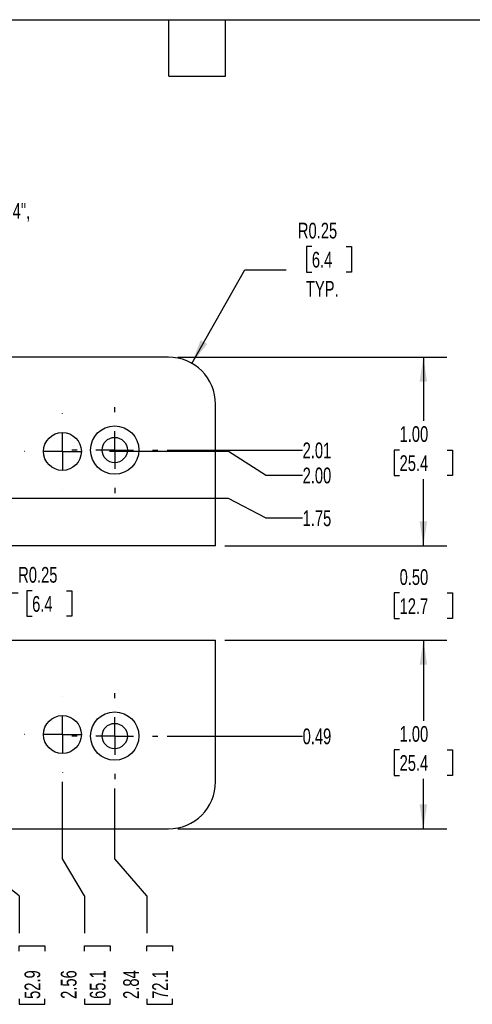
# Model space of a CAD drawing. Header units: inches. Extents: x 0.5 to 21.5, y 0.5 to 16.5.
# Tile 3 of 4: x 9.1 to 13.9, y 6.1 to 16.5. Entities that reach past the tile are written whole.
import ezdxf

# ---------------------------------------------------------------- set-up
doc = ezdxf.new("R2010")
doc.units = ezdxf.units.IN
doc.header["$LTSCALE"] = 2
doc.header["$MEASUREMENT"] = 0
doc.linetypes.add('CENTERX2', pattern=[0.8, 0.5, -0.1, 0.1, -0.1])
doc.layers.add('CENTER', color=40, linetype='CENTERX2')
doc.layers.add('DIMENSIONS', color=140, linetype='Continuous', lineweight=25)
doc.layers.add('TEXT', color=140, linetype='Continuous', lineweight=25)
doc.styles.add('SLDTEXTSTYLE0', font='TXT', dxfattribs={"width": 0.7})
doc.dimstyles.new('SLDDIMSTYLE10', dxfattribs={"dimtxt": 0.169922, "dimasz": 0.26, "dimexe": 0, "dimexo": 0.0625, "dimgap": 0.04248, "dimtad": 0, "dimtih": 1, "dimtoh": 1, "dimlfac": 0.5, "dimrnd": 1e-09, "dimdsep": 46, "dimtxsty": 'SLDTEXTSTYLE0', "dimsah": 1, "dimcen": 0, "dimadec": 0, "dimazin": 2, "dimtfac": 1, "dimtofl": 0, "dimtmove": 0, "dimatfit": 3, "dimfxl": 0, "dimfrac": 2, "dimtolj": 1, "dimtzin": 12, "dimarcsym": 0})
doc.dimstyles.new('SLDDIMSTYLE11', dxfattribs={"dimtxt": 0.169922, "dimasz": 0.26, "dimexe": 0, "dimexo": 0.0625, "dimgap": 0.04248, "dimtad": 0, "dimtih": 1, "dimtoh": 1, "dimlfac": 0.5, "dimrnd": 1e-09, "dimzin": 12, "dimdsep": 46, "dimtxsty": 'SLDTEXTSTYLE0', "dimsah": 1, "dimcen": 0, "dimadec": 0, "dimazin": 3, "dimtfac": 1, "dimtofl": 0, "dimtmove": 0, "dimatfit": 3, "dimfxl": 0, "dimfrac": 2, "dimtolj": 1, "dimtzin": 12, "dimarcsym": 0})
doc.dimstyles.new('SLDDIMSTYLE3', dxfattribs={"dimtxt": 0.169922, "dimasz": 0.26, "dimexe": 0, "dimexo": 0.0625, "dimgap": 0.04248, "dimtad": 0, "dimtih": 1, "dimtoh": 1, "dimlfac": 0.5, "dimrnd": 1e-09, "dimzin": 12, "dimdsep": 46, "dimtxsty": 'SLDTEXTSTYLE0', "dimblk1": 'NONE', "dimblk2": 'NONE', "dimsah": 1, "dimcen": 0.09, "dimadec": 0, "dimazin": 3, "dimtfac": 1, "dimtofl": 0, "dimtmove": 0, "dimatfit": 3, "dimldrblk": 'NONE', "dimfxl": 0, "dimfrac": 2, "dimtolj": 1, "dimtzin": 12, "dimarcsym": 0})
doc.dimstyles.new('SLDDIMSTYLE4', dxfattribs={"dimtxt": 0.169922, "dimasz": 0.26, "dimexe": 0, "dimexo": 0.0625, "dimgap": 0.04248, "dimtad": 0, "dimtih": 1, "dimtoh": 1, "dimlfac": 0.5, "dimrnd": 1e-09, "dimdsep": 46, "dimtxsty": 'SLDTEXTSTYLE0', "dimblk1": 'NONE', "dimblk2": 'NONE', "dimsah": 1, "dimcen": 0.09, "dimadec": 0, "dimazin": 2, "dimtfac": 1, "dimtofl": 0, "dimtmove": 0, "dimatfit": 3, "dimldrblk": 'NONE', "dimfxl": 0, "dimfrac": 2, "dimtolj": 1, "dimtzin": 12, "dimarcsym": 0})
doc.dimstyles.new('SLDDIMSTYLE5', dxfattribs={"dimtxt": 0.169922, "dimasz": 0.26, "dimexe": 0, "dimexo": 0.0625, "dimgap": 0.04248, "dimtad": 0, "dimtih": 1, "dimtoh": 1, "dimlfac": 0.5, "dimrnd": 1e-09, "dimzin": 12, "dimdsep": 46, "dimtxsty": 'SLDTEXTSTYLE0', "dimblk1": 'NONE', "dimblk2": 'NONE', "dimsah": 1, "dimcen": 0.09, "dimadec": 0, "dimazin": 3, "dimtfac": 1, "dimtofl": 0, "dimtmove": 0, "dimatfit": 3, "dimldrblk": 'NONE', "dimfxl": 0, "dimfrac": 2, "dimtolj": 1, "dimtzin": 12, "dimarcsym": 0})
doc.dimstyles.new('SLDDIMSTYLE6', dxfattribs={"dimtxt": 0.169922, "dimasz": 0.26, "dimexe": 0, "dimexo": 0.0625, "dimgap": 0.04248, "dimtad": 0, "dimtih": 1, "dimtoh": 1, "dimlfac": 0.5, "dimrnd": 1e-09, "dimzin": 4, "dimdsep": 46, "dimtxsty": 'SLDTEXTSTYLE0', "dimblk1": 'NONE', "dimblk2": 'NONE', "dimsah": 1, "dimcen": 0.09, "dimadec": 0, "dimazin": 1, "dimtfac": 1, "dimtofl": 0, "dimtmove": 0, "dimatfit": 3, "dimldrblk": 'NONE', "dimfxl": 0, "dimfrac": 2, "dimtolj": 1, "dimtzin": 12, "dimarcsym": 0})
doc.dimstyles.new('SLDDIMSTYLE7', dxfattribs={"dimtxt": 0.169922, "dimasz": 0.26, "dimexe": 0, "dimexo": 0.0625, "dimgap": 0.04248, "dimtad": 0, "dimtih": 1, "dimtoh": 1, "dimlfac": 0.5, "dimrnd": 1e-09, "dimzin": 4, "dimdsep": 46, "dimtxsty": 'SLDTEXTSTYLE0', "dimsah": 1, "dimcen": 0.09, "dimadec": 0, "dimazin": 1, "dimtfac": 1, "dimtofl": 0, "dimtmove": 0, "dimatfit": 3, "dimfxl": 0, "dimfrac": 2, "dimtolj": 1, "dimtzin": 12, "dimarcsym": 0})
doc.dimstyles.new('SLDDIMSTYLE8', dxfattribs={"dimtxt": 0.169922, "dimasz": 0.26, "dimexe": 0, "dimexo": 0.0625, "dimgap": 0.04248, "dimtad": 0, "dimtih": 1, "dimtoh": 1, "dimlfac": 0.5, "dimrnd": 1e-09, "dimzin": 0, "dimdsep": 46, "dimtxsty": 'SLDTEXTSTYLE0', "dimsah": 1, "dimcen": 0.09, "dimadec": 0, "dimazin": 0, "dimtfac": 1, "dimtmove": 0, "dimatfit": 0, "dimfxl": 0, "dimfrac": 2, "dimtolj": 1, "dimtzin": 12, "dimarcsym": 0})
doc.dimstyles.new('SLDDIMSTYLE9', dxfattribs={"dimtxt": 0.169922, "dimasz": 0.26, "dimexe": 0, "dimexo": 0.0625, "dimgap": 0.04248, "dimtad": 0, "dimtih": 1, "dimtoh": 1, "dimlfac": 0.5, "dimrnd": 1e-09, "dimdsep": 46, "dimtxsty": 'SLDTEXTSTYLE0', "dimsah": 1, "dimcen": 0, "dimadec": 0, "dimazin": 2, "dimtfac": 1, "dimtofl": 0, "dimtmove": 0, "dimatfit": 3, "dimfxl": 0, "dimfrac": 2, "dimtolj": 1, "dimtzin": 12, "dimarcsym": 0})

# ---------------------------------------------------------------- blocks, each defined once
blk = doc.blocks.new('_D_10')
at = {"layer": 'DIMENSIONS'}
blk.add_line((10.681, 8.908), (12.119, 8.908), dxfattribs=at)
at = {"layer": 'DIMENSIONS', "insert": (12.119, 8.988), "char_height": 0.1667, "attachment_point": 1, "style": 'SLDTEXTSTYLE0'}
blk.add_mtext('0.49', dxfattribs=at)
blk = doc.blocks.new('_None')
blk = doc.blocks.new('_D_11')
at = {"layer": 'DIMENSIONS'}
for p, q in [((11.331, 11.424), (8.265, 11.424)), ((11.725, 11.219), (11.331, 11.424)), ((11.725, 11.219), (12.119, 11.219))]:
    blk.add_line(p, q, dxfattribs=at)
at = {"layer": 'DIMENSIONS', "insert": (12.119, 11.299), "char_height": 0.1667, "attachment_point": 1, "style": 'SLDTEXTSTYLE0'}
blk.add_mtext('1.75', dxfattribs=at)
blk = doc.blocks.new('_D_12')
at = {"layer": 'DIMENSIONS'}
for p, q in [((11.331, 11.924), (10.071, 11.924)), ((11.725, 11.673), (11.331, 11.924)), ((11.725, 11.673), (12.119, 11.673))]:
    blk.add_line(p, q, dxfattribs=at)
at = {"layer": 'DIMENSIONS', "insert": (12.119, 11.753), "char_height": 0.1667, "attachment_point": 1, "style": 'SLDTEXTSTYLE0'}
blk.add_mtext('2.00', dxfattribs=at)
blk = doc.blocks.new('_D_13')
at = {"layer": 'DIMENSIONS'}
blk.add_line((10.681, 11.939), (12.119, 11.939), dxfattribs=at)
at = {"layer": 'DIMENSIONS', "insert": (12.119, 12.019), "char_height": 0.1667, "attachment_point": 1, "style": 'SLDTEXTSTYLE0'}
blk.add_mtext('2.01', dxfattribs=at)
blk = doc.blocks.new('_D_20')
at = {"layer": 'DIMENSIONS'}
for p, q in [((8.608, 7.606), (8.608, 8.411)), ((9.113, 7.213), (8.608, 7.606)), ((9.113, 7.213), (9.113, 6.819)), ((9.113, 6.627), (9.113, 6.684)), ((9.113, 6.684), (9.383, 6.684)), ((9.383, 6.684), (9.383, 6.627)), ((9.113, 6.122), (9.113, 6.065)), ((9.113, 6.065), (9.383, 6.065)), ((9.383, 6.065), (9.383, 6.122))]:
    blk.add_line(p, q, dxfattribs=at)
at = {"layer": 'DIMENSIONS', "char_height": 0.1667, "attachment_point": 1, "rotation": 90, "style": 'SLDTEXTSTYLE0'}
for s, insert in [('2.08', (8.86, 6.122)), ('52.9', (9.168, 6.122))]:
    blk.add_mtext(s, dxfattribs=dict(at, insert=insert))
blk = doc.blocks.new('_D_21')
at = {"layer": 'DIMENSIONS'}
for p, q in [((9.57, 7.606), (9.57, 8.423)), ((9.806, 7.213), (9.57, 7.606)), ((9.806, 7.213), (9.806, 6.819)), ((9.806, 6.627), (9.806, 6.684)), ((9.806, 6.684), (10.076, 6.684)), ((10.076, 6.684), (10.076, 6.627)), ((9.806, 6.122), (9.806, 6.065)), ((9.806, 6.065), (10.076, 6.065)), ((10.076, 6.065), (10.076, 6.122))]:
    blk.add_line(p, q, dxfattribs=at)
at = {"layer": 'DIMENSIONS', "char_height": 0.1667, "attachment_point": 1, "rotation": 90, "style": 'SLDTEXTSTYLE0'}
for s, insert in [('2.56', (9.553, 6.122)), ('65.1', (9.861, 6.122))]:
    blk.add_mtext(s, dxfattribs=dict(at, insert=insert))
blk = doc.blocks.new('_D_22')
at = {"layer": 'DIMENSIONS'}
for p, q in [((10.125, 7.606), (10.125, 8.352)), ((10.467, 7.213), (10.125, 7.606)), ((10.467, 7.213), (10.467, 6.819)), ((10.467, 6.627), (10.467, 6.684)), ((10.467, 6.684), (10.737, 6.684)), ((10.737, 6.684), (10.737, 6.627)), ((10.467, 6.122), (10.467, 6.065)), ((10.467, 6.065), (10.737, 6.065)), ((10.737, 6.065), (10.737, 6.122))]:
    blk.add_line(p, q, dxfattribs=at)
at = {"layer": 'DIMENSIONS', "char_height": 0.1667, "attachment_point": 1, "rotation": 90, "style": 'SLDTEXTSTYLE0'}
for s, insert in [('2.84', (10.215, 6.122)), ('72.1', (10.523, 6.122))]:
    blk.add_mtext(s, dxfattribs=dict(at, insert=insert))
blk = doc.blocks.new('_D_23')
at = {"layer": 'DIMENSIONS'}
for p, q in [((10.795, 12.924), (13.65, 12.924)), ((13.4, 12.924), (13.4, 12.247)), ((13.148, 11.939), (13.091, 11.939)), ((13.091, 11.939), (13.091, 11.669)), ((13.653, 11.939), (13.71, 11.939)), ((13.71, 11.939), (13.71, 11.669)), ((13.091, 11.669), (13.148, 11.669)), ((13.4, 10.924), (13.4, 11.631)), ((13.71, 11.669), (13.653, 11.669)), ((11.295, 10.924), (13.65, 10.924))]:
    blk.add_line(p, q, dxfattribs=at)
for points in [[(13.4, 12.924), (13.36, 12.664), (13.44, 12.664)], [(13.4, 10.924), (13.44, 11.184), (13.36, 11.184)]]:
    blk.add_solid(points, dxfattribs=at)
at = {"layer": 'DIMENSIONS', "char_height": 0.1667, "attachment_point": 1, "style": 'SLDTEXTSTYLE0'}
for s, insert in [('1.00', (13.148, 12.192)), ('25.4', (13.148, 11.884))]:
    blk.add_mtext(s, dxfattribs=dict(at, insert=insert))
blk = doc.blocks.new('_D_24')
at = {"layer": 'DIMENSIONS'}
for p, q in [((13.4, 10.924), (13.4, 11.424)), ((11.295, 10.924), (13.65, 10.924)), ((13.148, 10.424), (13.091, 10.424)), ((13.091, 10.424), (13.091, 10.153)), ((13.653, 10.424), (13.71, 10.424)), ((13.71, 10.424), (13.71, 10.153)), ((13.091, 10.153), (13.148, 10.153)), ((13.71, 10.153), (13.653, 10.153)), ((11.295, 9.924), (13.65, 9.924)), ((13.4, 9.924), (13.4, 9.424))]:
    blk.add_line(p, q, dxfattribs=at)
for points in [[(13.4, 10.924), (13.44, 11.184), (13.36, 11.184)], [(13.4, 9.924), (13.36, 9.664), (13.44, 9.664)]]:
    blk.add_solid(points, dxfattribs=at)
at = {"layer": 'DIMENSIONS', "char_height": 0.1667, "attachment_point": 1, "style": 'SLDTEXTSTYLE0'}
for s, insert in [('0.50', (13.148, 10.676)), ('12.7', (13.148, 10.368))]:
    blk.add_mtext(s, dxfattribs=dict(at, insert=insert))
blk = doc.blocks.new('_D_25')
at = {"layer": 'DIMENSIONS'}
for p, q in [((11.295, 9.924), (13.65, 9.924)), ((13.4, 9.924), (13.4, 9.069)), ((13.148, 8.761), (13.091, 8.761)), ((13.091, 8.761), (13.091, 8.491)), ((13.653, 8.761), (13.71, 8.761)), ((13.71, 8.761), (13.71, 8.491)), ((13.091, 8.491), (13.148, 8.491)), ((13.4, 7.924), (13.4, 8.453)), ((13.71, 8.491), (13.653, 8.491)), ((10.795, 7.924), (13.65, 7.924))]:
    blk.add_line(p, q, dxfattribs=at)
for points in [[(13.4, 9.924), (13.36, 9.664), (13.44, 9.664)], [(13.4, 7.924), (13.44, 8.184), (13.36, 8.184)]]:
    blk.add_solid(points, dxfattribs=at)
at = {"layer": 'DIMENSIONS', "char_height": 0.1667, "attachment_point": 1, "style": 'SLDTEXTSTYLE0'}
for s, insert in [('1.00', (13.148, 9.014)), ('25.4', (13.148, 8.706))]:
    blk.add_mtext(s, dxfattribs=dict(at, insert=insert))
blk = doc.blocks.new('_D_26')
at = {"layer": 'DIMENSIONS'}
for p, q in [((9.249, 10.447), (9.191, 10.447)), ((9.191, 10.447), (9.191, 10.177)), ((9.612, 10.447), (9.669, 10.447)), ((9.669, 10.447), (9.669, 10.177)), ((8.32, 10.424), (8.601, 10.424)), ((8.601, 10.424), (9.101, 10.424)), ((9.191, 10.177), (9.249, 10.177)), ((9.669, 10.177), (9.612, 10.177))]:
    blk.add_line(p, q, dxfattribs=at)
blk.add_arc((7.82, 10.424), 0.5, 281.3099, 26.5651, dxfattribs=at)
blk.add_solid([(8.32, 10.424), (8.58, 10.384), (8.58, 10.464)], dxfattribs=at)
at = {"layer": 'DIMENSIONS', "char_height": 0.1667, "attachment_point": 1, "style": 'SLDTEXTSTYLE0'}
for s, insert in [('R0.25', (9.101, 10.7)), ('6.4', (9.249, 10.392))]:
    blk.add_mtext(s, dxfattribs=dict(at, insert=insert))
blk = doc.blocks.new('_D_27')
at = {"layer": 'DIMENSIONS'}
for p, q in [((12.217, 14.095), (12.159, 14.095)), ((12.159, 14.095), (12.159, 13.825)), ((12.58, 14.095), (12.637, 14.095)), ((12.637, 14.095), (12.637, 13.825)), ((10.943, 12.858), (11.506, 13.848)), ((11.506, 13.848), (11.944, 13.848)), ((12.159, 13.825), (12.217, 13.825)), ((12.637, 13.825), (12.58, 13.825))]:
    blk.add_line(p, q, dxfattribs=at)
blk.add_solid([(10.943, 12.858), (11.106, 13.064), (11.037, 13.104)], dxfattribs=at)
at = {"layer": 'DIMENSIONS', "char_height": 0.1667, "attachment_point": 1, "style": 'SLDTEXTSTYLE0'}
for s, insert in [('R0.25', (12.069, 14.348)), ('6.4', (12.217, 14.04)), ('TYP.', (12.154, 13.731))]:
    blk.add_mtext(s, dxfattribs=dict(at, insert=insert))
blk = doc.blocks.new('SW_SYMBOL_HOLE_SPOT')
at = {"layer": 'DIMENSIONS', "color": 0}
for p, q in [((0, 68.9), (0, 5.9)), ((126, 5.9), (126, 68.9)), ((0, 5.9), (126, 5.9))]:
    blk.add_line(p, q, dxfattribs=at)
blk = doc.blocks.new('SW_SYMBOL_HOLE_DEPTH')
at = {"layer": 'DIMENSIONS', "color": 0}
for p, q in [((0, 68.9), (63, 68.9)), ((7.9, 43.7), (31.5, 5.9)), ((31.5, 68.9), (31.5, 5.9)), ((55.1, 43.7), (31.5, 5.9))]:
    blk.add_line(p, q, dxfattribs=at)
blk = doc.blocks.new('_D_30')
at = {"layer": 'DIMENSIONS'}
for p, q in [((6.986, 12.132), (6.569, 14.342)), ((6.569, 14.342), (7.006, 14.342))]:
    blk.add_line(p, q, dxfattribs=at)
blk.add_solid([(6.986, 12.132), (6.977, 12.395), (6.898, 12.38)], dxfattribs=at)
at = {"layer": 'DIMENSIONS', "xscale": 0.002688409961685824, "yscale": 0.002688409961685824, "zscale": 0.002688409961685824}
for name, p in [('SW_SYMBOL_HOLE_SPOT', (7.26, 14.365)), ('SW_SYMBOL_HOLE_DEPTH', (8.583, 14.365))]:
    blk.add_blockref(name, p, dxfattribs=at)
at = {"layer": 'DIMENSIONS', "attachment_point": 1, "style": 'SLDTEXTSTYLE0'}
for s, insert, char_height in [('%%c', (7.72, 14.557), 0.1667), ('0.26"', (7.976, 14.557), 0.1667), ('0.24",', (8.826, 14.557), 0.1667), ('0.13 THRU ALL (4X)', (7.388, 14.287), 0.16667), ('%%c', (7.131, 14.287), 0.1667)]:
    blk.add_mtext(s, dxfattribs=dict(at, insert=insert, char_height=char_height))
blk = doc.blocks.new('SW_CENTERMARKSYMBOL_0')
at = {"layer": 'CENTER', "color": 0}
for p, q in [((0, 0.4), (0, 0.456)), ((0, 0), (0, 0.2)), ((-0.4, 0), (-0.456, 0)), ((0, 0), (-0.2, 0)), ((0, 0), (0, -0.2)), ((0, 0), (0.2, 0)), ((0.4, 0), (0.456, 0)), ((0, -0.4), (0, -0.456))]:
    blk.add_line(p, q, dxfattribs=at)
blk = doc.blocks.new('SW_CENTERMARKSYMBOL_1')
at = {"layer": 'CENTER', "color": 0}
for p, q in [((0, 0.4), (0, 0.401)), ((0, 0), (0, 0.2)), ((-0.4, 0), (-0.401, 0)), ((0, 0), (-0.2, 0)), ((0, 0), (0, -0.2)), ((0, 0), (0.2, 0)), ((0.4, 0), (0.401, 0)), ((0, -0.4), (0, -0.401))]:
    blk.add_line(p, q, dxfattribs=at)
blk = doc.blocks.new('SW_CENTERMARKSYMBOL_2')
at = {"layer": 'CENTER', "color": 0}
for p, q in [((0, 0.4), (0, 0.456)), ((0, 0), (0, 0.2)), ((-0.4, 0), (-0.456, 0)), ((0, 0), (-0.2, 0)), ((0, 0), (0, -0.2)), ((0, 0), (0.2, 0)), ((0.4, 0), (0.456, 0)), ((0, -0.4), (0, -0.456))]:
    blk.add_line(p, q, dxfattribs=at)
blk = doc.blocks.new('SW_CENTERMARKSYMBOL_3')
at = {"layer": 'CENTER', "color": 0}
for p, q in [((0, 0.4), (0, 0.401)), ((0, 0), (0, 0.2)), ((-0.4, 0), (-0.401, 0)), ((0, 0), (-0.2, 0)), ((0, 0), (0, -0.2)), ((0, 0), (0.2, 0)), ((0.4, 0), (0.401, 0)), ((0, -0.4), (0, -0.401))]:
    blk.add_line(p, q, dxfattribs=at)

msp = doc.modelspace()

# ---------------------------------------------------------------- linework, layer by layer
for p, q in [((10.695, 12.924), (4.945, 12.924)), ((11.195, 10.924), (11.195, 12.424)), ((11.195, 10.924), (7.82, 10.924)), ((7.82, 9.924), (11.195, 9.924)), ((11.195, 8.424), (11.195, 9.924)), ((4.945, 7.924), (10.695, 7.924))]:
    msp.add_line(p, q)
for centre, radius in [((9.57, 11.924), 0.201), ((10.125, 11.939), 0.256), ((10.125, 11.939), 0.134), ((9.57, 8.924), 0.201), ((10.125, 8.908), 0.256), ((10.125, 8.908), 0.134)]:
    msp.add_circle(centre, radius)
for centre, start, end in [((10.695, 12.424), 0, 90), ((10.695, 8.424), 270, 0)]:
    msp.add_arc(centre, 0.5, start, end)
at = {"layer": 'TEXT'}
for p, q in [((0.5, 16.5), (21.5, 16.5)), ((10.7, 15.9), (10.7, 16.5)), ((11.3, 15.9), (11.3, 16.5)), ((10.7, 15.9), (11.3, 15.9))]:
    msp.add_line(p, q, dxfattribs=at)

# ---------------------------------------------------------------- block references
at = {"layer": 'CENTER'}
for name, p in [('SW_CENTERMARKSYMBOL_1', (9.57, 11.924)), ('SW_CENTERMARKSYMBOL_0', (10.125, 11.939)), ('SW_CENTERMARKSYMBOL_3', (9.57, 8.924)), ('SW_CENTERMARKSYMBOL_2', (10.125, 8.908))]:
    msp.add_blockref(name, p, dxfattribs=at)

# ---------------------------------------------------------------- dimensions: what is measured, and where the dimension line sits
at = {"layer": 'DIMENSIONS'}
dim = msp.add_diameter_dim_2p(p1=(7.08, 11.629), p2=(6.986, 12.132), text='{\\fGDT;v}%%c0.26"{\\fGDT;x}0.24",\\P%%c0.13 THRU ALL (4X)', dimstyle='SLDDIMSTYLE11', dxfattribs=at)
dim.commit()
dim.dimension.update_dxf_attribs({"geometry": '_D_30', "text_midpoint": (8.387, 14.342), "dimtype": 163})
dim = msp.add_radius_dim(center=(10.695, 12.424), mpoint=(10.943, 12.858), text='<>\\PTYP.', dimstyle='SLDDIMSTYLE10', dxfattribs=at)
dim.commit()
dim.dimension.update_dxf_attribs({"geometry": '_D_27', "text_midpoint": (12.398, 13.936), "dimtype": 164})
for base, p1, p2, dimstyle, picture, middle in [((13.4, 12.924), (11.195, 10.924), (10.695, 12.924), 'SLDDIMSTYLE7', '_D_23', (13.4, 11.939)), ((13.4, 9.924), (11.195, 10.924), (11.195, 9.924), 'SLDDIMSTYLE8', '_D_24', (13.4, 10.424)), ((13.4, 7.924), (11.195, 9.924), (10.695, 7.924), 'SLDDIMSTYLE7', '_D_25', (13.4, 8.761))]:
    dim = msp.add_linear_dim(base=base, p1=p1, p2=p2, angle=90, dimstyle=dimstyle, dxfattribs=at)
    dim.commit()
    dim.dimension.update_dxf_attribs({"geometry": picture, "text_midpoint": middle, "dimtype": 160})
for feature_location, offset, dtype, origin, dimstyle, picture, middle in [((10.581, 11.939), (1.537, 0), 0, (10.695, 7.924), 'SLDDIMSTYLE5', '_D_13', (12.371, 11.939)), ((9.971, 11.924), (2.147, -0.25), 0, (10.695, 7.924), 'SLDDIMSTYLE6', '_D_12', (12.371, 11.673)), ((8.165, 11.424), (3.953, -0.205), 0, (10.695, 7.924), 'SLDDIMSTYLE5', '_D_11', (12.371, 11.219)), ((10.581, 8.908), (1.537, 0), 0, (10.695, 7.924), 'SLDDIMSTYLE4', '_D_10', (12.371, 8.908)), ((9.57, 8.523), (0.236, -1.703), 1, (4.445, 8.424), 'SLDDIMSTYLE3', '_D_21', (9.806, 6.374)), ((8.608, 8.511), (0.505, -1.692), 1, (4.445, 8.424), 'SLDDIMSTYLE3', '_D_20', (9.113, 6.374)), ((10.125, 8.452), (0.342, -1.633), 1, (4.445, 8.424), 'SLDDIMSTYLE3', '_D_22', (10.467, 6.374))]:
    dim = msp.add_ordinate_dim(feature_location=feature_location, offset=offset, dtype=dtype, origin=origin, dimstyle=dimstyle, dxfattribs=at)
    dim.commit()
    dim.dimension.update_dxf_attribs({"geometry": picture, "text_midpoint": middle})
dim = msp.add_radius_dim(center=(7.82, 10.424), mpoint=(8.32, 10.424), dimstyle='SLDDIMSTYLE9', dxfattribs=at)
dim.commit()
dim.dimension.update_dxf_attribs({"geometry": '_D_26', "text_midpoint": (9.43, 10.424), "dimtype": 164})

doc.saveas('drawing.dxf')
